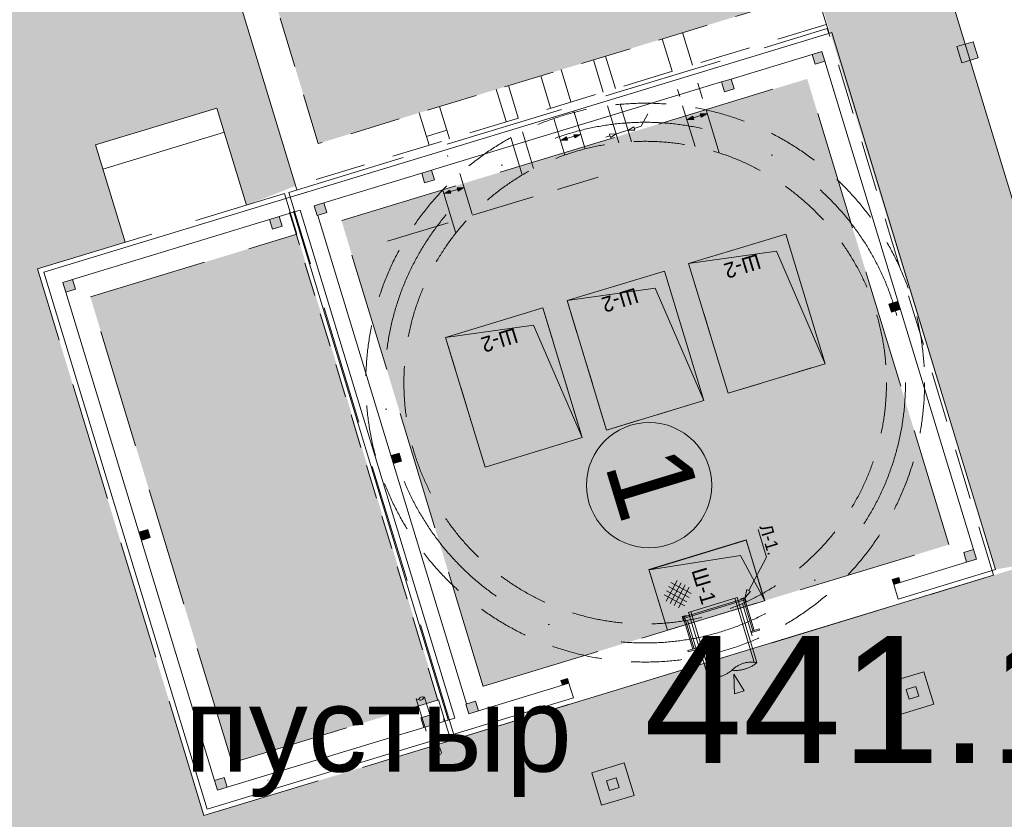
# Model space of a CAD drawing. Header units: millimetres. Extents: x 918404 to 1362154, y 4120617 to 4364104.
# Tile 138 of 256: x 1062424 to 1064750, y 4145374 to 4147263. Entities that reach past the tile are written whole.
import ezdxf

# ---------------------------------------------------------------- set-up
doc = ezdxf.new("R2010")
doc.units = ezdxf.units.MM
doc.header["$MEASUREMENT"] = 0
for name, pattern in [('2', [115, 75, -40]), ('thk_line_type', [945, 540, -405]), ('Волнистая 2', [1000, 0, -1000, 0]), ('Невидимая', [391.222223, 282.222223, -109]), ('Невидимая (копия)', [210, 150, -60]), ('Разомкнутая (копия)', [125, 80, -45]), ('Штриховая (копия)', [190, 120, -70]), ('Штрихпунктирная', [670.277762, 352.777767, -176.388884, 0, -141.111112])]:
    doc.linetypes.add(name, pattern=pattern)
for name, color, linetype, lineweight in [('(007) Здания_Ном._пера__7', 7, 'Continuous', 18), ('+(газон)_Ном._пера__7', 7, 'Continuous', 18), ('0_Ном._пера__1', 1, 'Continuous', 18), ('0_Ном._пера__255_Ном._пера__255', 255, 'Continuous', 18), ('0_Ном._пера__7', 7, 'Continuous', 18), ('0_Ном._пера__7_Ном._пера__5', 5, 'Continuous', 18), ('0_Ном._пера__7_Ном._пера__7', 7, 'Continuous', 18), ('1_Ном._пера__7', 7, 'Continuous', 18), ('DIMS_Ном._пера__20', 20, 'Continuous', 18), ('DIMS_Ном._пера__7', 7, 'Continuous', 18), ('ENGLISH_Ном._пера__7', 7, 'Continuous', 18), ('Fills_Ном._пера__1', 1, 'Continuous', 18), ('Fills_Ном._пера__234', 234, 'Continuous', 18), ('Lines_Ном._пера__7', 7, 'Continuous', 18), ('REFERENK_Ном._пера__7', 7, 'Continuous', 18), ('REFERENK_Ном._пера__7_Ном._пера__7', 7, 'Continuous', 18), ('RUSSIAN_Ном._пера__7', 7, 'Continuous', 18), ('text_Ном._пера__7', 7, 'Continuous', 18), ('выноски_Ном._пера__20', 20, 'Continuous', 18), ('выноски_Ном._пера__7', 7, 'Continuous', 18), ('ВЫСОТА_Ном._пера__7', 7, 'Continuous', 18), ('Зоп. К._Ном._пера__1', 1, 'Continuous', 18), ('Конструктив - Несущий_Ном._пера__1', 1, 'Continuous', 18), ('Конструктив - Несущий_Ном._пера__3', 3, 'Continuous', 18), ('Конструктив - Несущий_Ном._пера__41', 41, 'Continuous', 18), ('Конструктив - Ограждающий_Ном._пера__7', 7, 'Continuous', 18)]:
    doc.layers.add(name, color=color, linetype=linetype, lineweight=lineweight)
for name, color, linetype in [('+(газон)', 7, 'Continuous'), ('DIMS', 7, 'Continuous'), ('выноски', 7, 'Continuous'), ('Конструктив - Несущий', 7, 'Continuous'), ('Конструктив - Ограждающий', 7, 'Continuous')]:
    doc.layers.add(name, color=color, linetype=linetype)
doc.layers.add('Зоп. К._Ном._пера__251', color=7, linetype='Continuous', lineweight=18, true_color=0x6d6d6d)
doc.styles.add('СГЕНЕРИР_СТИЛЬ_1', font='arial.ttf')
doc.styles.add('СГЕНЕРИР_СТИЛЬ_2', font='arial.ttf')
doc.styles.add('СГЕНЕРИР_СТИЛЬ_3', font='txt')

# ---------------------------------------------------------------- blocks, each defined once
blk = doc.blocks.new('Стена_92', base_point=(1063085.8, 4146815.3))
at = {"layer": 'Конструктив - Ограждающий_Ном._пера__7', "linetype": 'Continuous', "flags": 128}
for points in [[(1064342.5, 4147233.2), (1063075.9, 4146847.8)], [(1064104.3, 4147123.1), (1064295.6, 4147181.3)], [(1063396.3, 4146907.7), (1064081.3, 4147116.1)], [(1063142.4, 4146830.4), (1063373.4, 4146900.7)]]:
    blk.add_lwpolyline(points, dxfattribs=at)
blk = doc.blocks.new('Стена_93', base_point=(1063721.7, 4145693.8))
at = {"layer": 'Конструктив - Ограждающий_Ном._пера__7', "linetype": 'Continuous', "flags": 128}
for points in [[(1063705.8, 4145691.1), (1063507.4, 4145630.7)], [(1063731.6, 4145661.3), (1063721.1, 4145695.8)], [(1062866.7, 4145398.2), (1063731.6, 4145661.3)], [(1063451.3, 4145613.7), (1063401.6, 4145598.5)], [(1063378.6, 4145591.6), (1062913.7, 4145450.1)]]:
    blk.add_lwpolyline(points, dxfattribs=at)
blk = doc.blocks.new('Стена_94', base_point=(1062523.2, 4146644.2))
at = {"layer": 'Конструктив - Ограждающий_Ном._пера__7', "linetype": 'Continuous', "flags": 128}
for points in [[(1062480.8, 4146666.8), (1062866.7, 4145398.2)], [(1062883.7, 4145466.1), (1062532.7, 4146619.9)]]:
    blk.add_lwpolyline(points, dxfattribs=at)
blk = doc.blocks.new('Стена_95', base_point=(1062523.2, 4146644.2))
at = {"layer": 'Конструктив - Ограждающий_Ном._пера__7', "linetype": 'Continuous', "flags": 128}
for points in [[(1063106.5, 4146857.1), (1062480.8, 4146666.8)], [(1062548.7, 4146649.8), (1063013.6, 4146791.3)], [(1063036.6, 4146798.3), (1063086.3, 4146813.4)]]:
    blk.add_lwpolyline(points, dxfattribs=at)
blk = doc.blocks.new('Стена_96', base_point=(1064690.7, 4145971.9))
at = {"layer": 'Конструктив - Ограждающий_Ном._пера__7', "linetype": 'Continuous', "flags": 128}
for points in [[(1064728.5, 4145964.6), (1064342.5, 4147233.2)], [(1064325.6, 4147165.3), (1064676.6, 4146011.5)]]:
    blk.add_lwpolyline(points, dxfattribs=at)
blk = doc.blocks.new('Стена_97', base_point=(1063103, 4146820.5))
at = {"layer": 'Конструктив - Ограждающий_Ном._пера__7', "linetype": 'Continuous', "flags": 128}
for points in [[(1063086.3, 4146813.4), (1063451.3, 4145613.7)], [(1063478.8, 4145647.1), (1063127.8, 4146800.9)]]:
    blk.add_lwpolyline(points, dxfattribs=at)
blk = doc.blocks.new('Стена_98', base_point=(1064690.7, 4145971.9))
at = {"layer": 'Конструктив - Ограждающий_Ном._пера__7', "linetype": 'Continuous', "flags": 128}
for points in [[(1064660.6, 4145981.6), (1064503.7, 4145933.8)], [(1064498.9, 4145894.8), (1064728.5, 4145964.6)], [(1064488.4, 4145929.2), (1064498.9, 4145894.8)]]:
    blk.add_lwpolyline(points, dxfattribs=at)
blk = doc.blocks.new('Колонна_301', base_point=(1063824.9, 4145457.7))
at = {"layer": 'Конструктив - Несущий_Ном._пера__1', "linetype": 'Continuous', "lineweight": 18}
blk.add_hatch(color=14, dxfattribs=at).paths.add_polyline_path([(1063874.8, 4145431), (1063851.6, 4145507.6), (1063775, 4145484.3), (1063798.3, 4145407.8)])
at = {"layer": 'Конструктив - Несущий_Ном._пера__3', "linetype": 'Continuous', "flags": 128}
blk.add_lwpolyline([(1063874.8, 4145431), (1063851.6, 4145507.6), (1063775, 4145484.3), (1063798.3, 4145407.8)], close=True, dxfattribs=at)
blk = doc.blocks.new('Колонна_302', base_point=(1063134.4, 4146815.5))
at = {"layer": 'Конструктив - Несущий_Ном._пера__41', "linetype": 'Continuous'}
blk.add_hatch(color=256, dxfattribs=at).paths.add_polyline_path([(1063142.4, 4146830.4), (1063119.4, 4146823.5), (1063126.4, 4146800.5), (1063149.4, 4146807.5)])
at = {"layer": 'Конструктив - Несущий_Ном._пера__41', "linetype": 'Continuous', "flags": 128}
blk.add_lwpolyline([(1063142.4, 4146830.4), (1063119.4, 4146823.5), (1063126.4, 4146800.5), (1063149.4, 4146807.5)], close=True, dxfattribs=at)
blk = doc.blocks.new('Колонна_303', base_point=(1063492.4, 4145638.7))
at = {"layer": 'Конструктив - Несущий_Ном._пера__41', "linetype": 'Continuous'}
blk.add_hatch(color=256, dxfattribs=at).paths.add_polyline_path([(1063500.4, 4145653.7), (1063477.5, 4145646.7), (1063484.4, 4145623.8), (1063507.4, 4145630.7)])
at = {"layer": 'Конструктив - Несущий_Ном._пера__41', "linetype": 'Continuous', "flags": 128}
blk.add_lwpolyline([(1063500.4, 4145653.7), (1063477.5, 4145646.7), (1063484.4, 4145623.8), (1063507.4, 4145630.7)], close=True, dxfattribs=at)
blk = doc.blocks.new('Колонна_304', base_point=(1063824.9, 4145457.7))
at = {"layer": 'Конструктив - Несущий_Ном._пера__41', "linetype": 'Continuous'}
blk.add_hatch(color=256, dxfattribs=at).paths.add_polyline_path([(1063832.9, 4145472.6), (1063810, 4145465.6), (1063816.9, 4145442.7), (1063839.9, 4145449.7)])
at = {"layer": 'Конструктив - Несущий_Ном._пера__41', "linetype": 'Continuous', "flags": 128}
blk.add_lwpolyline([(1063832.9, 4145472.6), (1063810, 4145465.6), (1063816.9, 4145442.7), (1063839.9, 4145449.7)], close=True, dxfattribs=at)
blk = doc.blocks.new('Колонна_305', base_point=(1064532.9, 4145673))
at = {"layer": 'Конструктив - Несущий_Ном._пера__41', "linetype": 'Continuous'}
blk.add_hatch(color=256, dxfattribs=at).paths.add_polyline_path([(1064540.9, 4145688), (1064517.9, 4145681), (1064524.9, 4145658.1), (1064547.9, 4145665.1)])
at = {"layer": 'Конструктив - Несущий_Ном._пера__41', "linetype": 'Continuous', "flags": 128}
blk.add_lwpolyline([(1064540.9, 4145688), (1064517.9, 4145681), (1064524.9, 4145658.1), (1064547.9, 4145665.1)], close=True, dxfattribs=at)
blk = doc.blocks.new('Колонна_306', base_point=(1063388.3, 4146892.7))
at = {"layer": 'Конструктив - Несущий_Ном._пера__41', "linetype": 'Continuous'}
blk.add_hatch(color=256, dxfattribs=at).paths.add_polyline_path([(1063396.3, 4146907.7), (1063373.4, 4146900.7), (1063380.3, 4146877.7), (1063403.3, 4146884.7)])
at = {"layer": 'Конструктив - Несущий_Ном._пера__41', "linetype": 'Continuous', "flags": 128}
blk.add_lwpolyline([(1063396.3, 4146907.7), (1063373.4, 4146900.7), (1063380.3, 4146877.7), (1063403.3, 4146884.7)], close=True, dxfattribs=at)
blk = doc.blocks.new('Колонна_307', base_point=(1064096.3, 4147108.1))
at = {"layer": 'Конструктив - Несущий_Ном._пера__41', "linetype": 'Continuous'}
blk.add_hatch(color=256, dxfattribs=at).paths.add_polyline_path([(1064104.3, 4147123.1), (1064081.3, 4147116.1), (1064088.3, 4147093.1), (1064111.3, 4147100.1)])
at = {"layer": 'Конструктив - Несущий_Ном._пера__41', "linetype": 'Continuous', "flags": 128}
blk.add_lwpolyline([(1064104.3, 4147123.1), (1064081.3, 4147116.1), (1064088.3, 4147093.1), (1064111.3, 4147100.1)], close=True, dxfattribs=at)
blk = doc.blocks.new('Колонна_308', base_point=(1063711.7, 4145699.2))
at = {"layer": 'Конструктив - Несущий_Ном._пера__41', "linetype": 'Continuous'}
blk.add_hatch(color=256, dxfattribs=at).paths.add_polyline_path([(1063717.6, 4145707.2), (1063702.3, 4145702.6), (1063705.8, 4145691.1), (1063721.1, 4145695.8)])
at = {"layer": 'Конструктив - Несущий_Ном._пера__41', "linetype": 'Continuous', "flags": 128}
blk.add_lwpolyline([(1063717.6, 4145707.2), (1063702.3, 4145702.6), (1063705.8, 4145691.1), (1063721.1, 4145695.8)], close=True, dxfattribs=at)
blk = doc.blocks.new('Колонна_309', base_point=(1064494.3, 4145937.3))
at = {"layer": 'Конструктив - Несущий_Ном._пера__41', "linetype": 'Continuous'}
blk.add_hatch(color=256, dxfattribs=at).paths.add_polyline_path([(1064500.2, 4145945.3), (1064484.9, 4145940.7), (1064488.4, 4145929.2), (1064503.7, 4145933.8)])
at = {"layer": 'Конструктив - Несущий_Ном._пера__41', "linetype": 'Continuous', "flags": 128}
blk.add_lwpolyline([(1064500.2, 4145945.3), (1064484.9, 4145940.7), (1064488.4, 4145929.2), (1064503.7, 4145933.8)], close=True, dxfattribs=at)
blk = doc.blocks.new('Колонна_310', base_point=(1064489.6, 4146584.9))
at = {"layer": 'Конструктив - Несущий_Ном._пера__41', "linetype": 'Continuous'}
blk.add_hatch(color=256, dxfattribs=at).paths.add_polyline_path([(1064496.3, 4146597.4), (1064477.1, 4146591.6), (1064482.9, 4146572.5), (1064502.1, 4146578.3)])
at = {"layer": 'Конструктив - Несущий_Ном._пера__41', "linetype": 'Continuous', "flags": 128}
blk.add_lwpolyline([(1064496.3, 4146597.4), (1064477.1, 4146591.6), (1064482.9, 4146572.5), (1064502.1, 4146578.3)], close=True, dxfattribs=at)
blk = doc.blocks.new('Колонна_311', base_point=(1062719.7, 4146046.5))
at = {"layer": 'Конструктив - Несущий_Ном._пера__41', "linetype": 'Continuous'}
blk.add_hatch(color=256, dxfattribs=at).paths.add_polyline_path([(1062732.2, 4146039.8), (1062726.4, 4146058.9), (1062707.2, 4146053.1), (1062713, 4146034)])
at = {"layer": 'Конструктив - Несущий_Ном._пера__41', "linetype": 'Continuous', "flags": 128}
blk.add_lwpolyline([(1062732.2, 4146039.8), (1062726.4, 4146058.9), (1062707.2, 4146053.1), (1062713, 4146034)], close=True, dxfattribs=at)
blk = doc.blocks.new('Колонна_312', base_point=(1063313.4, 4146227.1))
at = {"layer": 'Конструктив - Несущий_Ном._пера__41', "linetype": 'Continuous'}
blk.add_hatch(color=256, dxfattribs=at).paths.add_polyline_path([(1063320.1, 4146239.6), (1063300.9, 4146233.8), (1063306.8, 4146214.6), (1063325.9, 4146220.4)])
at = {"layer": 'Конструктив - Несущий_Ном._пера__41', "linetype": 'Continuous', "flags": 128}
blk.add_lwpolyline([(1063320.1, 4146239.6), (1063300.9, 4146233.8), (1063306.8, 4146214.6), (1063325.9, 4146220.4)], close=True, dxfattribs=at)
blk = doc.blocks.new('Колонна_331', base_point=(1064310.6, 4147173.3))
at = {"layer": 'Конструктив - Несущий_Ном._пера__41', "linetype": 'Continuous'}
blk.add_hatch(color=256, dxfattribs=at).paths.add_polyline_path([(1064318.6, 4147188.3), (1064295.6, 4147181.3), (1064302.6, 4147158.3), (1064325.6, 4147165.3)])
at = {"layer": 'Конструктив - Несущий_Ном._пера__41', "linetype": 'Continuous', "flags": 128}
blk.add_lwpolyline([(1064318.6, 4147188.3), (1064295.6, 4147181.3), (1064302.6, 4147158.3), (1064325.6, 4147165.3)], close=True, dxfattribs=at)
blk = doc.blocks.new('Колонна_332', base_point=(1064668.6, 4145996.6))
at = {"layer": 'Конструктив - Несущий_Ном._пера__41', "linetype": 'Continuous'}
blk.add_hatch(color=256, dxfattribs=at).paths.add_polyline_path([(1064676.6, 4146011.5), (1064653.6, 4146004.5), (1064660.6, 4145981.6), (1064683.6, 4145988.6)])
at = {"layer": 'Конструктив - Несущий_Ном._пера__41', "linetype": 'Continuous', "flags": 128}
blk.add_lwpolyline([(1064676.6, 4146011.5), (1064653.6, 4146004.5), (1064660.6, 4145981.6), (1064683.6, 4145988.6)], close=True, dxfattribs=at)
blk = doc.blocks.new('Колонна_333', base_point=(1062898.7, 4145458.1))
at = {"layer": 'Конструктив - Несущий_Ном._пера__41', "linetype": 'Continuous'}
blk.add_hatch(color=256, dxfattribs=at).paths.add_polyline_path([(1062913.7, 4145450.1), (1062906.7, 4145473.1), (1062883.7, 4145466.1), (1062890.7, 4145443.1)])
at = {"layer": 'Конструктив - Несущий_Ном._пера__41', "linetype": 'Continuous', "flags": 128}
blk.add_lwpolyline([(1062913.7, 4145450.1), (1062906.7, 4145473.1), (1062883.7, 4145466.1), (1062890.7, 4145443.1)], close=True, dxfattribs=at)
blk = doc.blocks.new('Колонна_334', base_point=(1062540.7, 4146634.8))
at = {"layer": 'Конструктив - Несущий_Ном._пера__41', "linetype": 'Continuous'}
blk.add_hatch(color=256, dxfattribs=at).paths.add_polyline_path([(1062555.7, 4146626.8), (1062548.7, 4146649.8), (1062525.7, 4146642.8), (1062532.7, 4146619.9)])
at = {"layer": 'Конструктив - Несущий_Ном._пера__41', "linetype": 'Continuous', "flags": 128}
blk.add_lwpolyline([(1062555.7, 4146626.8), (1062548.7, 4146649.8), (1062525.7, 4146642.8), (1062532.7, 4146619.9)], close=True, dxfattribs=at)
blk = doc.blocks.new('Колонна_335', base_point=(1063386.6, 4145606.5))
at = {"layer": 'Конструктив - Несущий_Ном._пера__41', "linetype": 'Continuous'}
blk.add_hatch(color=256, dxfattribs=at).paths.add_polyline_path([(1063401.6, 4145598.5), (1063394.6, 4145621.5), (1063371.6, 4145614.5), (1063378.6, 4145591.6)])
at = {"layer": 'Конструктив - Несущий_Ном._пера__41', "linetype": 'Continuous', "flags": 128}
blk.add_lwpolyline([(1063401.6, 4145598.5), (1063394.6, 4145621.5), (1063371.6, 4145614.5), (1063378.6, 4145591.6)], close=True, dxfattribs=at)
blk = doc.blocks.new('Колонна_336', base_point=(1063028.6, 4146783.3))
at = {"layer": 'Конструктив - Несущий_Ном._пера__41', "linetype": 'Continuous'}
blk.add_hatch(color=256, dxfattribs=at).paths.add_polyline_path([(1063043.6, 4146775.3), (1063036.6, 4146798.3), (1063013.6, 4146791.3), (1063020.6, 4146768.3)])
at = {"layer": 'Конструктив - Несущий_Ном._пера__41', "linetype": 'Continuous', "flags": 128}
blk.add_lwpolyline([(1063043.6, 4146775.3), (1063036.6, 4146798.3), (1063013.6, 4146791.3), (1063020.6, 4146768.3)], close=True, dxfattribs=at)
blk = doc.blocks.new('Колонна_337', base_point=(1064532.9, 4145673))
at = {"layer": 'Конструктив - Несущий_Ном._пера__1', "linetype": 'Continuous', "lineweight": 18}
blk.add_hatch(color=14, dxfattribs=at).paths.add_polyline_path([(1064483, 4145699.7), (1064506.3, 4145623.1), (1064582.8, 4145646.4), (1064559.5, 4145723)])
at = {"layer": 'Конструктив - Несущий_Ном._пера__3', "linetype": 'Continuous', "flags": 128}
blk.add_lwpolyline([(1064483, 4145699.7), (1064506.3, 4145623.1), (1064582.8, 4145646.4), (1064559.5, 4145723)], close=True, dxfattribs=at)
blk = doc.blocks.new('Колонна_348', base_point=(1064662.6, 4147186.3))
at = {"layer": '+(газон)', "linetype": 'Continuous', "lineweight": 0, "true_color": 0x000000}
blk.add_hatch(color=18, dxfattribs=at).paths.add_polyline_path([(1064676, 4147211.3), (1064637.7, 4147199.6), (1064649.3, 4147161.4), (1064687.6, 4147173)])
at = {"layer": '+(газон)_Ном._пера__7', "linetype": 'Continuous', "flags": 128}
blk.add_lwpolyline([(1064676, 4147211.3), (1064637.7, 4147199.6), (1064649.3, 4147161.4), (1064687.6, 4147173)], close=True, dxfattribs=at)
blk = doc.blocks.new('Линия_49', base_point=(1064110.8, 4145716.9))
at = {"layer": '0_Ном._пера__1', "linetype": 'Continuous'}
for p, q in [((1064110.8, 4145716.9), (1064135.4, 4145677.6)), ((1064110.8, 4145716.9), (1064112.4, 4145670.6)), ((1064135.4, 4145677.6), (1064112.4, 4145670.6))]:
    blk.add_line(p, q, dxfattribs=at)
blk = doc.blocks.new('Линия_50', base_point=(1064000.8, 4147027.3))
at = {"layer": 'выноски_Ном._пера__20', "linetype": 'Continuous'}
for points in [[(1064000.8, 4147027.3), (1064016.2, 4147027.8), (1064013.9, 4147035.4)], [(1064046.5, 4147041.2), (1064031.1, 4147040.7), (1064033.4, 4147033)]]:
    blk.add_hatch(color=256, dxfattribs=at).paths.add_polyline_path(points)
for p, q in [((1064000.8, 4147027.3), (1064013.9, 4147035.4)), ((1064000.8, 4147027.3), (1064016.2, 4147027.8)), ((1064013.9, 4147035.4), (1064016.2, 4147027.8)), ((1064046.5, 4147041.2), (1064031.1, 4147040.7)), ((1064033.4, 4147033), (1064031.1, 4147040.7)), ((1064046.5, 4147041.2), (1064033.4, 4147033))]:
    blk.add_line(p, q, dxfattribs=at)
at = {"layer": 'выноски_Ном._пера__7', "linetype": 'Continuous'}
blk.add_line((1064015, 4147031.6), (1064032.2, 4147036.8), dxfattribs=at)
blk = doc.blocks.new('Линия_51', base_point=(1063472.5, 4146866.6))
at = {"layer": 'выноски_Ном._пера__20', "linetype": 'Continuous'}
for points in [[(1063472.5, 4146866.6), (1063457.1, 4146866), (1063459.4, 4146858.4)], [(1063426.8, 4146852.6), (1063442.2, 4146853.2), (1063439.9, 4146860.8)]]:
    blk.add_hatch(color=256, dxfattribs=at).paths.add_polyline_path(points)
for p, q in [((1063472.5, 4146866.6), (1063457.1, 4146866)), ((1063459.4, 4146858.4), (1063457.1, 4146866)), ((1063472.5, 4146866.6), (1063459.4, 4146858.4)), ((1063426.8, 4146852.6), (1063439.9, 4146860.8)), ((1063426.8, 4146852.6), (1063442.2, 4146853.2)), ((1063439.9, 4146860.8), (1063442.2, 4146853.2))]:
    blk.add_line(p, q, dxfattribs=at)
at = {"layer": 'выноски_Ном._пера__7', "linetype": 'Continuous'}
blk.add_line((1063458.2, 4146862.2), (1063441, 4146857), dxfattribs=at)
blk = doc.blocks.new('Линия_52', base_point=(1063747.9, 4146992.1))
at = {"layer": 'выноски_Ном._пера__20', "linetype": 'Continuous'}
for points in [[(1063702.1, 4146978.1), (1063717.6, 4146978.7), (1063715.3, 4146986.3)], [(1063747.9, 4146992.1), (1063732.4, 4146991.5), (1063734.8, 4146983.9)]]:
    blk.add_hatch(color=256, dxfattribs=at).paths.add_polyline_path(points)
for p, q in [((1063702.1, 4146978.1), (1063715.3, 4146986.3)), ((1063702.1, 4146978.1), (1063717.6, 4146978.7)), ((1063715.3, 4146986.3), (1063717.6, 4146978.7)), ((1063747.9, 4146992.1), (1063732.4, 4146991.5)), ((1063734.8, 4146983.9), (1063732.4, 4146991.5)), ((1063747.9, 4146992.1), (1063734.8, 4146983.9))]:
    blk.add_line(p, q, dxfattribs=at)
at = {"layer": 'выноски_Ном._пера__7', "linetype": 'Continuous'}
blk.add_line((1063733.6, 4146987.7), (1063716.4, 4146982.5), dxfattribs=at)
blk = doc.blocks.new('Линия_53', base_point=(1063891.8, 4147011.4))
at = {"layer": 'выноски_Ном._пера__20', "linetype": 'Continuous'}
for p, q in [((1063861, 4147002), (1063874.1, 4147010.2)), ((1063861, 4147002), (1063876.4, 4147002.5)), ((1063874.1, 4147010.2), (1063876.4, 4147002.5))]:
    blk.add_line(p, q, dxfattribs=at)
at = {"layer": 'выноски_Ном._пера__7', "linetype": 'Continuous'}
blk.add_line((1063891.8, 4147011.4), (1063875.3, 4147006.4), dxfattribs=at)
blk = doc.blocks.new('Линия_54', base_point=(1063808.2, 4146986))
at = {"layer": 'выноски_Ном._пера__20', "linetype": 'Continuous'}
for p, q in [((1063832.3, 4146993.3), (1063816.8, 4146992.8)), ((1063819.2, 4146985.1), (1063816.8, 4146992.8)), ((1063832.3, 4146993.3), (1063819.2, 4146985.1))]:
    blk.add_line(p, q, dxfattribs=at)
at = {"layer": 'выноски_Ном._пера__7', "linetype": 'Continuous'}
blk.add_line((1063808.2, 4146986), (1063818, 4146988.9), dxfattribs=at)
blk = doc.blocks.new('Линия_56', base_point=(1064188.1, 4145994))
at = {"layer": 'DIMS_Ном._пера__20', "linetype": 'Continuous'}
for p, q in [((1064137.1, 4145898.6), (1064141.5, 4145917.4)), ((1064137.1, 4145898.6), (1064150.3, 4145912.7)), ((1064141.5, 4145917.4), (1064150.3, 4145912.7))]:
    blk.add_line(p, q, dxfattribs=at)
at = {"layer": 'DIMS_Ном._пера__7', "linetype": 'Continuous'}
blk.add_line((1064188.1, 4145994), (1064145.9, 4145915), dxfattribs=at)

msp = doc.modelspace()

# ---------------------------------------------------------------- hatches: boundary and pattern name
at = {"layer": '0_Ном._пера__255_Ном._пера__255', "linetype": 'Continuous'}
msp.add_hatch(color=256, dxfattribs=at).paths.add_polyline_path([(1063769, 4146120.9, -1), (1064052.1, 4146207, -1)])
at = {"layer": 'Fills_Ном._пера__1', "linetype": 'Continuous', "lineweight": 18}
for points in [[(1064326.6, 4146450.7), (1064211.7, 4146716.7), (1064003.9, 4146687), (1064233.5, 4146756.9)], [(1064039.6, 4146363.4), (1063924.7, 4146629.4), (1063716.8, 4146599.7), (1063946.5, 4146669.5)], [(1063752.6, 4146276.1), (1063637.7, 4146542), (1063429.8, 4146512.4), (1063659.4, 4146582.2)], [(1064183.5, 4145890.5), (1064139.9, 4146033.8), (1063910.3, 4145963.9), (1064126.3, 4145997.6)]]:
    msp.add_hatch(color=14, dxfattribs=at).paths.add_polyline_path(points)
at = {"layer": 'Зоп. К._Ном._пера__1', "linetype": 'Continuous', "lineweight": 18}
for points in [[(1064229.2, 4147305.3), (1064002.2, 4148051.6), (1062902, 4147716.8), (1063129, 4146970.6)], [(1064618.7, 4146023.2), (1064284, 4147123.4), (1063183.7, 4146788.7), (1063518.4, 4145688.4)], [(1063078.5, 4146756.7), (1063413.2, 4145656.4), (1062925.3, 4145508), (1062590.6, 4146608.2)]]:
    msp.add_hatch(color=14, dxfattribs=at).paths.add_polyline_path(points)
at = {"layer": 'Зоп. К._Ном._пера__251', "linetype": 'Continuous', "lineweight": 0, "true_color": 0x1b1b1b}
h = msp.add_hatch(color=250, dxfattribs=at)
h.paths.add_polyline_path([(1061576.4, 4147710.7), (1064255.2, 4148525.7), (1065361.2, 4144890.2), (1065188.6, 4144777.7), (1064822.6, 4145980.7), (1064728.5, 4145964.6), (1064055.5, 4148151.4), (1062802.2, 4147770.1), (1063075.8, 4146870.8), (1062959.5, 4146825), (1062889.6, 4147054.6), (1062602.6, 4146967.3), (1062672.5, 4146737.6), (1062465.8, 4146674.8), (1062858.8, 4145383.3), (1063534.4, 4145588.8), (1063883.6, 4144440.7), (1063024.6, 4144179.4), (1062851.5, 4144810.3), (1062806.9, 4144798.8), (1062719.6, 4145085.8), (1062432.6, 4144998.5), (1062529.5, 4144693.5), (1061634.6, 4144440.1), (1061703.3, 4144214.3), (1061511.9, 4144156.1), (1061599.2, 4143869.1), (1061790.6, 4143927.3), (1061822.1, 4143813.5), (1061534.4, 4143726), (1060777.6, 4146213.4), (1061925.7, 4146562.7)])
h.paths.add_polyline_path([(1061376.5, 4144932.3), (1061027.2, 4146080.3), (1061983.9, 4146371.4), (1062333.1, 4145223.3)], flags=0)
at = {"layer": 'Зоп. К._Ном._пера__251', "linetype": 'Continuous', "lineweight": 0, "true_color": 0x363636}
msp.add_hatch(color=250, dxfattribs=at).paths.add_polyline_path([(1065230.1, 4144641.3), (1065037.1, 4144582.6), (1065407.8, 4143364.1), (1064546.4, 4143102), (1064511.9, 4143215.5), (1064216.1, 4144187.6), (1063408.2, 4143951.1), (1063490.6, 4143669.8), (1062625.1, 4143416.5), (1062542.8, 4143697.7), (1061630.6, 4143430.7), (1061534.4, 4143726), (1062716.7, 4144064.8), (1062804, 4143777.8), (1063091, 4143865.1), (1063003.7, 4144152.1), (1064117.5, 4144511.9), (1063883.6, 4144440.7), (1063534.4, 4145588.8), (1064822.6, 4145980.7), (1064928.1, 4145633.8)])

# ---------------------------------------------------------------- linework, layer by layer
at = {"layer": '0_Ном._пера__7', "linetype": 'Невидимая (копия)'}
msp.add_line((1063292.4, 4146740), (1063790.5, 4146891.6), dxfattribs=at)
at = {"layer": '0_Ном._пера__7', "linetype": 'Continuous'}
for p, q in [((1064135.9, 4145896.1), (1063990.8, 4145852)), ((1064136.8, 4145893.1), (1063991.8, 4145849)), ((1064127.4, 4145895.2), (1064136.9, 4145898.1)), ((1064127.8, 4145893.7), (1064127.4, 4145895.2)), ((1064135.9, 4145896.1), (1064127.8, 4145893.7)), ((1064138.3, 4145877), (1064133.7, 4145892.2)), ((1064135.9, 4145896.1), (1064141.4, 4145878)), ((1064138.3, 4145888.1), (1064135.9, 4145896.1)), ((1064136.9, 4145898.1), (1064139.8, 4145888.6)), ((1064139.8, 4145888.6), (1064138.3, 4145888.1)), ((1063998.4, 4145856), (1063988.8, 4145853.1)), ((1063988.8, 4145853.1), (1063991.7, 4145843.5)), ((1063990.8, 4145852), (1063998.9, 4145854.5)), ((1063990.8, 4145852), (1063996.4, 4145833.8)), ((1063993.3, 4145844), (1063990.8, 4145852)), ((1063991.7, 4145843.5), (1063993.3, 4145844)), ((1063999.4, 4145834.8), (1063994.8, 4145849.9)), ((1063998.9, 4145854.5), (1063998.4, 4145856))]:
    msp.add_line(p, q, dxfattribs=at)
at = {"layer": '0_Ном._пера__7', "linetype": '2'}
for p, q in [((1064155.8, 4145819.6), (1064138.3, 4145877)), ((1064141.4, 4145878), (1064158.9, 4145820.6)), ((1063996.4, 4145833.8), (1064013.8, 4145776.4)), ((1064016.9, 4145777.4), (1063999.4, 4145834.8)), ((1064170.7, 4145824.2), (1064151.6, 4145818.4)), ((1064151.6, 4145818.4), (1064152.5, 4145815.5)), ((1064171.6, 4145821.3), (1064152.5, 4145815.5)), ((1064170.7, 4145824.2), (1064171.6, 4145821.3)), ((1064002, 4145772.8), (1064021.1, 4145778.7)), ((1064002, 4145772.8), (1064002.8, 4145770)), ((1064002.8, 4145770), (1064022, 4145775.8)), ((1064021.1, 4145778.7), (1064022, 4145775.8))]:
    msp.add_line(p, q, dxfattribs=at)
at = {"layer": '0_Ном._пера__7_Ном._пера__5', "linetype": 'Continuous'}
msp.add_circle((1063910.5, 4146163.9), 147.9, dxfattribs=at)
at = {"layer": '0_Ном._пера__7_Ном._пера__7', "linetype": 'Continuous'}
for p, q in [((1065361.2, 4144890.2), (1064255.2, 4148525.7)), ((1062858.8, 4145383.3), (1062790, 4145609.3)), ((1062998.6, 4145425.8), (1062858.8, 4145383.3))]:
    msp.add_line(p, q, dxfattribs=at)
at = {"layer": '1_Ном._пера__7', "linetype": 'Continuous', "flags": 128}
for points in [[(1063380.1, 4145662.9), (1063376.1, 4145664.1), (1063374.4, 4145663.9), (1063371.4, 4145663.2), (1063369.3, 4145661.8), (1063366.1, 4145657.8), (1063360.4, 4145659.2)], [(1063380.1, 4145662.9), (1063377, 4145659.5), (1063375.3, 4145657.4), (1063372.1, 4145656.1), (1063368.7, 4145655.9), (1063365.8, 4145657.1), (1063360.4, 4145659.2)], [(1063420.2, 4145531.1), (1063418.6, 4145528.5), (1063416.5, 4145527.9), (1063413.6, 4145528.6), (1063411.8, 4145529.7), (1063409.8, 4145530.3), (1063407.4, 4145530), (1063405.5, 4145528.4), (1063403, 4145526.4), (1063401.1, 4145525.3)], [(1063401.1, 4145525.3), (1063403.8, 4145523.8), (1063405.8, 4145524.6), (1063408.1, 4145525.9), (1063410, 4145530.3)]]:
    msp.add_lwpolyline(points, dxfattribs=at)
at = {"layer": 'DIMS_Ном._пера__7', "linetype": 'Штриховая (копия)'}
for p, q in [((1063129, 4146970.6), (1062902, 4147716.8)), ((1064229.2, 4147305.3), (1063129, 4146970.6)), ((1064329.1, 4147252.1), (1063075.8, 4146870.8)), ((1064724.3, 4145950.8), (1064331.4, 4147242.3)), ((1063732.3, 4147047.2), (1063759.4, 4146958.1)), ((1063812, 4147059.9), (1063838.6, 4146972.5)), ((1063842.3, 4147063.3), (1063869.2, 4146975)), ((1063989.7, 4147060), (1064019, 4146963.6)), ((1064044.9, 4147050.1), (1064075.8, 4146948.5)), ((1063685.3, 4147029.6), (1063711.6, 4146943.4)), ((1063584, 4146984.7), (1063610.9, 4146896.4)), ((1063611.1, 4146998.7), (1063637.7, 4146911.4)), ((1063463.5, 4146899.9), (1063492.8, 4146803.5)), ((1063423.1, 4146860.9), (1063454, 4146759.3))]:
    msp.add_line(p, q, dxfattribs=at)
at = {"layer": 'DIMS_Ном._пера__7', "linetype": 'Невидимая'}
for p, q in [((1063059.5, 4146855.4), (1064331.4, 4147242.3)), ((1063184.3, 4146788.8), (1064284, 4147123.4)), ((1064618.7, 4146023.2), (1064284, 4147123.4)), ((1062465.8, 4146674.8), (1063049.4, 4146852.3)), ((1063078.5, 4146756.7), (1063049.4, 4146852.3)), ((1063452.5, 4145563.9), (1063059.5, 4146855.4)), ((1063518.4, 4145688.5), (1063183.7, 4146788.7)), ((1062590.6, 4146608.2), (1063078.5, 4146756.7)), ((1062858.8, 4145383.3), (1062465.8, 4146674.8)), ((1062925.3, 4145508), (1062590.6, 4146608.2)), ((1063519, 4145688.6), (1064618.7, 4146023.2)), ((1063452.5, 4145563.9), (1064724.3, 4145950.8)), ((1063721.1, 4145695.8), (1063731.6, 4145661.3)), ((1062925.3, 4145508), (1063413.2, 4145656.4)), ((1063442.3, 4145560.8), (1063413.2, 4145656.4)), ((1062858.8, 4145383.3), (1063442.3, 4145560.8)), ((1063452.5, 4145563.9), (1063449, 4145575.3))]:
    msp.add_line(p, q, dxfattribs=at)
at = {"layer": 'DIMS_Ном._пера__7', "linetype": 'Разомкнутая (копия)'}
for p, q in [((1063941.6, 4147218.1), (1063983.1, 4147081.4)), ((1063989.4, 4147232.7), (1064036.8, 4147076.9)), ((1063778.9, 4147168.7), (1063805.2, 4147082.3)), ((1063807.6, 4147177.4), (1063833.9, 4147091)), ((1063702.4, 4147145.4), (1063728.7, 4147059)), ((1063654.6, 4147130.8), (1063680.8, 4147044.4)), ((1063549.3, 4147098.9), (1063575.6, 4147012.4)), ((1063578, 4147107.6), (1063604.3, 4147021.1)), ((1063415.4, 4147058.1), (1063441.7, 4146971.7)), ((1063367.6, 4147043.5), (1063393.8, 4146957.1)), ((1063384.6, 4146987.5), (1063432.4, 4147002.1)), ((1063434.4, 4146942.3), (1063435, 4146940.4)), ((1064003.8, 4146687), (1064097, 4146380.9)), ((1063659.4, 4146582.2), (1063752.6, 4146276.1)), ((1063716.8, 4146599.7), (1063810, 4146293.5)), ((1063429.8, 4146512.4), (1063523, 4146206.2)), ((1064097, 4146380.9), (1064326.6, 4146450.8)), ((1063810, 4146293.6), (1064039.6, 4146363.4)), ((1063953.8, 4145820.9), (1063910.1, 4145964.4)), ((1064130.9, 4145884.2), (1064157.2, 4145797.6)), ((1064133.7, 4145892.2), (1064132.8, 4145895.2)), ((1063994.8, 4145849.9), (1063993.9, 4145853)), ((1064001, 4145844.7), (1064027.4, 4145758.1))]:
    msp.add_line(p, q, dxfattribs=at)
at = {"layer": 'DIMS_Ном._пера__7', "linetype": 'Continuous'}
for p, q in [((1064188.1, 4145994), (1064168.2, 4146059.3)), ((1064724.3, 4145950.8), (1063452.5, 4145563.9))]:
    msp.add_line(p, q, dxfattribs=at)
at = {"layer": 'DIMS_Ном._пера__7', "linetype": 'thk_line_type'}
for p, q in [((1064118.4, 4145898.2), (1064003.6, 4145863.2)), ((1064158.6, 4145745.5), (1064112.7, 4145896.4)), ((1064165.2, 4145744.5), (1064118.4, 4145898.2)), ((1064050.9, 4145707.7), (1064003.6, 4145863.2)), ((1064057.2, 4145707.8), (1064009.4, 4145865))]:
    msp.add_line(p, q, dxfattribs=at)
at = {"layer": 'DIMS_Ном._пера__7', "linetype": 'Штриховая (копия)'}
for radius in [660, 570]:
    msp.add_circle((1063901.2, 4146405.9), radius, dxfattribs=at)
at = {"layer": 'DIMS_Ном._пера__7', "linetype": 'Штрихпунктирная'}
msp.add_circle((1063901.2, 4146405.9), 615, dxfattribs=at)
at = {"layer": 'DIMS_Ном._пера__7', "linetype": 'thk_line_type'}
for centre, radius, start, end in [((1064152.4, 4145680.6), 65.2, 78.7241, 135.1192), ((1064052.8, 4145793), 85.3, 268.7633, 308.8655), ((1064114.2, 4145806.1), 80, 264.2806, 309.5627)]:
    msp.add_arc(centre, radius, start, end, dxfattribs=at)
at = {"layer": 'ENGLISH_Ном._пера__7', "linetype": 'Continuous'}
for p, q in [((1064003.9, 4146687), (1064233.5, 4146756.9)), ((1064233.5, 4146756.9), (1064326.6, 4146450.7)), ((1064097, 4146380.9), (1064003.9, 4146687)), ((1063716.8, 4146599.7), (1063946.5, 4146669.5)), ((1063946.5, 4146669.5), (1064039.6, 4146363.4)), ((1063659.4, 4146582.2), (1063429.8, 4146512.4)), ((1063752.6, 4146276.1), (1063659.4, 4146582.2)), ((1063810, 4146293.5), (1063716.8, 4146599.7)), ((1063429.8, 4146512.4), (1063523, 4146206.2)), ((1064326.6, 4146450.7), (1064097, 4146380.9)), ((1064039.6, 4146363.4), (1063810, 4146293.5)), ((1063523, 4146206.2), (1063752.6, 4146276.1)), ((1064139.7, 4146034.3), (1063910.1, 4145964.4)), ((1064183.4, 4145890.8), (1064139.7, 4146034.3)), ((1063910.1, 4145964.4), (1063953.8, 4145820.9)), ((1064183.4, 4145890.7), (1063953.8, 4145820.9))]:
    msp.add_line(p, q, dxfattribs=at)
at = {"layer": 'Fills_Ном._пера__234', "linetype": 'Continuous', "flags": 128}
for points in [[(1064326.6, 4146450.7), (1064211.7, 4146716.7), (1064003.9, 4146687), (1064233.5, 4146756.9)], [(1064039.6, 4146363.4), (1063924.7, 4146629.4), (1063716.8, 4146599.7), (1063946.5, 4146669.5)], [(1063752.6, 4146276.1), (1063637.7, 4146542), (1063429.8, 4146512.4), (1063659.4, 4146582.2)], [(1064183.5, 4145890.5), (1064139.9, 4146033.8), (1063910.3, 4145963.9), (1064126.3, 4145997.6)]]:
    msp.add_lwpolyline(points, close=True, dxfattribs=at)
at = {"layer": 'Lines_Ном._пера__7', "linetype": 'Continuous'}
for p, q in [((1064335.5, 4147231), (1064055.5, 4148151.4)), ((1063078.7, 4146861.2), (1062802.2, 4147770.1)), ((1062889.6, 4147054.6), (1062602.6, 4146967.3)), ((1062959.5, 4146825), (1062889.6, 4147054.6)), ((1062907.1, 4146997.2), (1062620.1, 4146909.8)), ((1062672.5, 4146737.6), (1062602.6, 4146967.3))]:
    msp.add_line(p, q, dxfattribs=at)
at = {"layer": 'REFERENK_Ном._пера__7', "linetype": 'Разомкнутая (копия)'}
for p, q in [((1063061, 4146807.8), (1063426.6, 4145606.1)), ((1063360.4, 4145659.2), (1063401.1, 4145525.3)), ((1063380.1, 4145662.9), (1063420.2, 4145531.1))]:
    msp.add_line(p, q, dxfattribs=at)
at = {"layer": 'REFERENK_Ном._пера__7', "linetype": 'Continuous'}
for p, q in [((1063070.6, 4146810.7), (1063436.1, 4145609.1)), ((1063953.6, 4145821.5), (1063910.1, 4145964.4))]:
    msp.add_line(p, q, dxfattribs=at)
at = {"layer": 'REFERENK_Ном._пера__7_Ном._пера__7', "linetype": 'Continuous'}
msp.add_line((1063010.3, 4145466.6), (1063010.2, 4145467.1), dxfattribs=at)
msp.add_line((1063010.3, 4145466.6), (1063010.2, 4145467.1), dxfattribs=at)
at = {"layer": 'выноски_Ном._пера__7', "linetype": 'Continuous'}
for p, q in [((1063891.8, 4147011.4), (1063907.4, 4147040.7)), ((1063832.3, 4146993.3), (1063861, 4147002)), ((1063976.4, 4145938.2), (1063950.5, 4145889.7)), ((1063986.1, 4145933), (1063960.2, 4145884.5)), ((1063961.5, 4145933.7), (1064010, 4145907.8)), ((1063951.2, 4145914.3), (1063999.7, 4145888.4)), ((1063956.3, 4145924), (1064004.9, 4145898.1)), ((1063995.8, 4145927.9), (1063969.9, 4145879.3)), ((1064005.5, 4145922.7), (1063979.6, 4145874.2)), ((1063946, 4145904.6), (1063994.5, 4145878.7))]:
    msp.add_line(p, q, dxfattribs=at)

# ---------------------------------------------------------------- block references
at = {"layer": '+(газон)'}
msp.add_blockref('Колонна_348', (1064662.6, 4147186.3), dxfattribs=at)
at = {"linetype": 'Волнистая 2'}
msp.add_blockref('Линия_49', (1064110.8, 4145716.9), dxfattribs=at)
at = {"layer": 'DIMS', "linetype": 'Continuous'}
msp.add_blockref('Линия_56', (1064188.1, 4145994), dxfattribs=at)
at = {"layer": 'выноски', "linetype": 'Continuous'}
for name, p in [('Линия_50', (1064000.8, 4147027.3)), ('Линия_53', (1063891.8, 4147011.4)), ('Линия_52', (1063747.9, 4146992.1)), ('Линия_54', (1063808.2, 4146986)), ('Линия_51', (1063472.5, 4146866.6))]:
    msp.add_blockref(name, p, dxfattribs=at)
at = {"layer": 'Конструктив - Несущий', "color": 41, "lineweight": 18}
for name, p in [('Колонна_331', (1064310.6, 4147173.3)), ('Колонна_307', (1064096.3, 4147108.1)), ('Колонна_306', (1063388.3, 4146892.7)), ('Колонна_302', (1063134.4, 4146815.5)), ('Колонна_336', (1063028.6, 4146783.3)), ('Колонна_334', (1062540.7, 4146634.8)), ('Колонна_310', (1064489.6, 4146584.9)), ('Колонна_312', (1063313.4, 4146227.1)), ('Колонна_311', (1062719.7, 4146046.5)), ('Колонна_332', (1064668.6, 4145996.6)), ('Колонна_309', (1064494.3, 4145937.3)), ('Колонна_308', (1063711.7, 4145699.2)), ('Колонна_305', (1064532.9, 4145673)), ('Колонна_303', (1063492.4, 4145638.7)), ('Колонна_335', (1063386.6, 4145606.5)), ('Колонна_333', (1062898.7, 4145458.1)), ('Колонна_304', (1063824.9, 4145457.7))]:
    msp.add_blockref(name, p, dxfattribs=at)
at = {"layer": 'Конструктив - Несущий', "color": 3, "lineweight": 18}
for name, p in [('Колонна_337', (1064532.9, 4145673)), ('Колонна_301', (1063824.9, 4145457.7))]:
    msp.add_blockref(name, p, dxfattribs=at)
at = {"layer": 'Конструктив - Ограждающий'}
for name, p in [('Стена_92', (1063085.8, 4146815.3)), ('Стена_96', (1064690.7, 4145971.9)), ('Стена_95', (1062523.2, 4146644.2)), ('Стена_97', (1063103, 4146820.5)), ('Стена_94', (1062523.2, 4146644.2)), ('Стена_98', (1064690.7, 4145971.9)), ('Стена_93', (1063721.7, 4145693.8))]:
    msp.add_blockref(name, p, dxfattribs=at)

# ---------------------------------------------------------------- texts
at = {"layer": '(007) Здания_Ном._пера__7', "linetype": 'Continuous', "insert": (1062813.4, 4145426.8), "char_height": 200, "attachment_point": 7, "style": 'СГЕНЕРИР_СТИЛЬ_1'}
msp.add_mtext('{пустыр}', dxfattribs=at)
at = {"layer": '0_Ном._пера__7_Ном._пера__5', "linetype": 'Continuous', "insert": (1063848.8, 4146066.9), "char_height": 197.22, "attachment_point": 9, "rotation": 286.9216, "style": 'СГЕНЕРИР_СТИЛЬ_2'}
msp.add_mtext('{1}', dxfattribs=at)
at = {"layer": 'RUSSIAN_Ном._пера__7', "linetype": 'Continuous', "char_height": 36, "attachment_point": 8, "style": 'СГЕНЕРИР_СТИЛЬ_3'}
for s, insert, rotation in [('{Ш-2}', (1064125.9, 4146698.1), 196.9216), ('{Ш-2}', (1063836.7, 4146617.9), 196.9216), ('{Ш-2}', (1063551.9, 4146523.5), 196.9216), ('{Ш-1}', (1064022.9, 4145920.4), 286.9216)]:
    msp.add_mtext(s, dxfattribs=dict(at, insert=insert, rotation=rotation))
at = {"layer": 'text_Ном._пера__7', "linetype": 'Continuous', "insert": (1064181.1, 4146030.7), "char_height": 30, "attachment_point": 8, "rotation": 286.9216, "style": 'СГЕНЕРИР_СТИЛЬ_3'}
msp.add_mtext('{Л-1.}', dxfattribs=at)
at = {"layer": 'ВЫСОТА_Ном._пера__7', "linetype": 'Continuous', "insert": (1063898.3, 4145657.3), "char_height": 300, "attachment_point": 4, "style": 'СГЕНЕРИР_СТИЛЬ_1'}
msp.add_mtext('{441.14}', dxfattribs=at)

doc.saveas('drawing.dxf')
